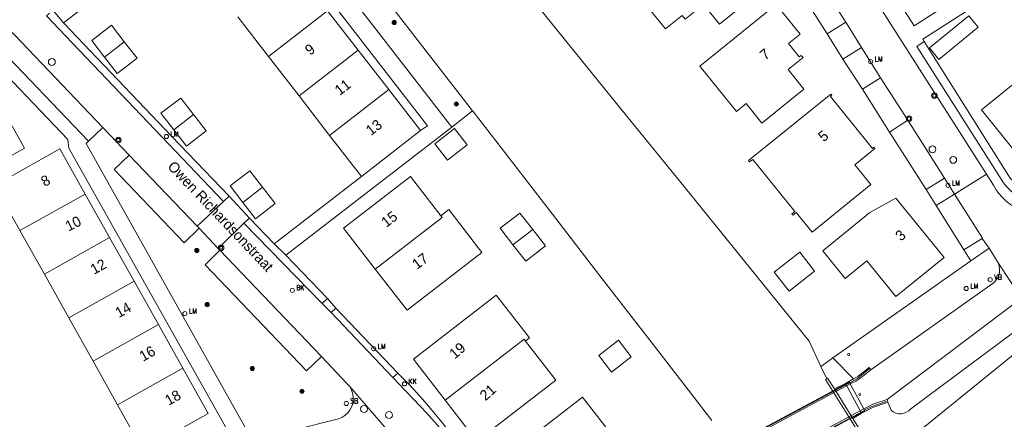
# Model space of a CAD drawing. Header units: metres. Extents: x 138165 to 154469, y 480134 to 494189.
# Tile 229 of 256: x 147852 to 147970, y 485351 to 485400. Entities that reach past the tile are written whole.
import ezdxf

# ---------------------------------------------------------------- set-up
doc = ezdxf.new("R2010")
doc.units = ezdxf.units.M
doc.header["$LTSCALE"] = 0.001
doc.header["$MEASUREMENT"] = 0
for name, color, linetype, lineweight in [('Level 5', 7, 'Continuous', 0), ('TOP-L-topo objecten punt', 7, 'Continuous', 0), ('TOP-L-topo objecten vlak', 7, 'Continuous', 0), ('TOP-T-topo huisnummering naamgeving', 7, 'Continuous', 0), ('TOP_L_ballustrade', 7, 'Continuous', 0)]:
    doc.layers.add(name, color=color, linetype=linetype, lineweight=lineweight)
doc.styles.add('Style-INTL_ISO', font='INTL_ISO.shx')
doc.styles.add('Style-STANDARD', font='STANDARD.shx')

# ---------------------------------------------------------------- blocks, each defined once
blk = doc.blocks.new('24')
at = {"layer": 'TOP-L-topo objecten punt', "color": 7, "linetype": 'Continuous', "lineweight": 0}
for radius in [0.025, 0.0182, 0.0115, 0.005]:
    blk.add_circle((0, 0), radius, dxfattribs=at)
blk = doc.blocks.new('*U13')
at = {"layer": 'Level 5', "color": 7, "linetype": 'Continuous', "lineweight": 0}
blk.add_circle((0, 0), 0.0415, dxfattribs=at)
blk = doc.blocks.new('150')
at = {"layer": 'Level 5', "color": 7, "linetype": 'Continuous', "lineweight": 0}
blk.add_blockref('*U13', (0, 0), dxfattribs=at)
blk = doc.blocks.new('39')
at = {"layer": 'TOP-L-topo objecten punt', "color": 7, "linetype": 'Continuous', "lineweight": 0}
for p, q in [((0.0175, 0.0175), (-0.0175, 0.0175)), ((-0.0175, 0.0175), (-0.0175, -0.0175)), ((0.0175, 0.0175), (0.0175, -0.0175)), ((0.0175, -0.0175), (-0.0175, -0.0175))]:
    blk.add_line(p, q, dxfattribs=at)
blk.add_circle((0, 0), 0.0332, dxfattribs=at)
blk = doc.blocks.new('72')
at = {"layer": 'TOP-L-topo objecten punt', "color": 7, "linetype": 'Continuous', "lineweight": 0}
blk.add_circle((0, 0), 0.025, dxfattribs=at)
at = {"layer": 'TOP-L-topo objecten punt', "color": 7, "linetype": 'Continuous', "lineweight": 0, "style": 'Style-STANDARD'}
blk.add_text('BK', height=0.06, dxfattribs=at).set_placement((0.0483, 0))
blk = doc.blocks.new('16')
at = {"layer": 'TOP-L-topo objecten punt', "color": 7, "linetype": 'Continuous', "lineweight": 0}
blk.add_circle((0, 0), 0.025, dxfattribs=at)
at = {"layer": 'TOP-L-topo objecten punt', "color": 7, "linetype": 'Continuous', "lineweight": 0, "style": 'Style-STANDARD'}
blk.add_text('LM', height=0.06, dxfattribs=at).set_placement((0.0483, 0))
blk = doc.blocks.new('10')
at = {"layer": 'TOP-L-topo objecten punt', "linetype": 'Continuous', "lineweight": 0}
blk.add_circle((0, 0), 0.0125, dxfattribs=at)
blk = doc.blocks.new('119')
at = {"layer": 'TOP-L-topo objecten punt', "color": 7, "linetype": 'Continuous', "lineweight": 0}
blk.add_circle((0, 0), 0.025, dxfattribs=at)
at = {"layer": 'TOP-L-topo objecten punt', "color": 7, "linetype": 'Continuous', "lineweight": 0, "style": 'Style-STANDARD'}
blk.add_text('KK', height=0.06, dxfattribs=at).set_placement((0.0483, 0))
blk = doc.blocks.new('175')
at = {"layer": 'TOP-L-topo objecten punt', "color": 7, "linetype": 'Continuous', "lineweight": 0}
blk.add_circle((0, 0), 0.025, dxfattribs=at)
at = {"layer": 'TOP-L-topo objecten punt', "color": 7, "linetype": 'Continuous', "lineweight": 0, "style": 'Style-STANDARD'}
blk.add_text('SB', height=0.06, dxfattribs=at).set_placement((0.0483, 0))
blk = doc.blocks.new('14')
at = {"layer": 'TOP-L-topo objecten punt', "color": 7, "linetype": 'Continuous', "lineweight": 0}
blk.add_circle((0, 0), 0.025, dxfattribs=at)
at = {"layer": 'TOP-L-topo objecten punt', "color": 7, "linetype": 'Continuous', "lineweight": 0, "style": 'Style-STANDARD'}
blk.add_text('VB', height=0.06, dxfattribs=at).set_placement((0.0483, 0))

msp = doc.modelspace()

# ---------------------------------------------------------------- linework, layer by layer
at = {"layer": 'TOP-L-topo objecten vlak', "flags": 128}
for points in [[(147947.86, 485357.84), (147946.48, 485360.88), (147940.21, 485368.62), (147931.4, 485379.51), (147923.84, 485388.83), (147913.45, 485401.64), (147907.66, 485408.79), (147901.8, 485416.01), (147895.95, 485423.22), (147890.09, 485430.46), (147880.22, 485442.62)], [(147967.78, 485380.99), (147948.71, 485410.9), (147944.07, 485417), (147938.86, 485422.63), (147933.14, 485427.73), (147923.17, 485436.15), (147922.22, 485437.11), (147921.33, 485438.13), (147920.51, 485439.2), (147918.93, 485441.61)], [(147877.42, 485415.06), (147878.21, 485415.69), (147900.59, 485386.78), (147899.74, 485386.21)], [(147960.31, 485396.92), (147960.13, 485397.21), (147977.73, 485408.5), (147984.99, 485411.32), (147988.2, 485412.87), (147987.24, 485415.32)], [(147923.26, 485405.73), (147925.28, 485407.37), (147928.68, 485403.17), (147926.66, 485401.53), (147929.18, 485398.43), (147931.2, 485400.07), (147931.57, 485399.6), (147933.78, 485401.39), (147935.7, 485399.02), (147939.54, 485402.13), (147937.62, 485404.5), (147940.12, 485406.53), (147935.08, 485412.74), (147931.2, 485409.59), (147928.05, 485413.48), (147921.37, 485408.06), (147923.26, 485405.73)], [(147977.48, 485410.63), (147959.1, 485398.82), (147956.86, 485402.32)], [(147856.84, 485399.15), (147868.43, 485408.11), (147870.31, 485409.56)], [(147893.35, 485404.93), (147893.64, 485404.55), (147900.99, 485395.06), (147905.98, 485388.6)], [(147947.57, 485404.37), (147950.86, 485399.24)], [(147903.49, 485386.64), (147891.05, 485402.74)], [(147945.4, 485402.98), (147948.65, 485397.84)], [(147942.49, 485401.37), (147933.33, 485393.94), (147937.73, 485388.51), (147938.9, 485389.45), (147940.79, 485387.12), (147945.84, 485391.21), (147943.95, 485393.54), (147945.73, 485394.99), (147945.51, 485395.26), (147945.28, 485395.08), (147943.99, 485396.67), (147945.39, 485397.8), (147942.49, 485401.37)], [(147967.78, 485380.99), (147968.62, 485379.64), (147968.92, 485379.13), (147969.27, 485378.65), (147969.66, 485378.2), (147970.08, 485377.79), (147970.54, 485377.41), (147971.03, 485377.08), (147971.55, 485376.78), (147972.08, 485376.54), (147972.64, 485376.34), (147973.22, 485376.18), (147973.8, 485376.08), (147974.39, 485376.03), (147974.99, 485376.03), (147975.58, 485376.08), (147976.16, 485376.18), (147976.74, 485376.34), (147977.3, 485376.54), (147977.83, 485376.78), (147978.35, 485377.08), (147978.84, 485377.41), (148009.57, 485402.32)], [(147855.15, 485400.33), (147854.79, 485400.01), (147857.9, 485396.71), (147876.05, 485377.69)], [(147855.59, 485400.67), (147856.84, 485399.15)], [(147888.58, 485400.63), (147881.47, 485395.13)], [(147892.25, 485395.89), (147888.58, 485400.63)], [(147876.72, 485378.31), (147869.86, 485385.49), (147856.84, 485399.15)], [(147877.8, 485399.88), (147881.47, 485395.13)], [(147948.65, 485397.84), (147950.86, 485399.24)], [(147950.86, 485399.24), (147952.75, 485396.19)], [(147965.82, 485399.83), (147965.66, 485400.03), (147960.92, 485396.16), (147962.05, 485394.78), (147966.79, 485398.65), (147965.82, 485399.83)], [(147859.81, 485384.93), (147848.37, 485396.89), (147850.14, 485398.56)], [(147850.14, 485398.56), (147861.54, 485386.6)], [(147864.13, 485396.9), (147862.6, 485398.87), (147860.23, 485397.04), (147861.76, 485395.06)], [(147948.65, 485397.84), (147950.52, 485394.8)], [(147864.13, 485396.9), (147861.76, 485395.06)], [(147861.76, 485395.06), (147863.29, 485393.08), (147865.66, 485394.92), (147864.13, 485396.9)], [(147960.31, 485396.92), (147959.41, 485396.32), (147969.84, 485379.91), (147970.13, 485379.54), (147970.45, 485379.19), (147970.8, 485378.87), (147971.18, 485378.59), (147971.58, 485378.34), (147971.99, 485378.12), (147972.43, 485377.94), (147972.88, 485377.79), (147973.34, 485377.69), (147973.81, 485377.63), (147974.28, 485377.61), (147974.76, 485377.63), (147975.22, 485377.69), (147975.69, 485377.79), (147976.14, 485377.93), (147976.57, 485378.11), (147976.99, 485378.33), (147977.39, 485378.58), (147977.77, 485378.86), (147980.3, 485380.98), (147979.77, 485381.74)], [(147979.77, 485381.74), (147976.71, 485379.42), (147976.34, 485379.24), (147975.95, 485379.08), (147975.55, 485378.96), (147975.14, 485378.88), (147974.73, 485378.83), (147974.31, 485378.81), (147973.89, 485378.84), (147973.48, 485378.89), (147973.07, 485378.98), (147972.67, 485379.11), (147972.29, 485379.27), (147971.91, 485379.46), (147971.56, 485379.68), (147971.23, 485379.93), (147970.92, 485380.21), (147970.63, 485380.51), (147960.31, 485396.92)], [(147846.6, 485396.38), (147857.33, 485385.16), (147857.46, 485384.09), (147877.53, 485348.4)], [(147885.14, 485390.39), (147892.25, 485395.89)], [(147895.92, 485391.14), (147892.25, 485395.89)], [(147952.75, 485396.19), (147950.52, 485394.8)], [(147955.06, 485392.56), (147952.75, 485396.19)], [(147881.47, 485395.13), (147885.14, 485390.39)], [(147950.52, 485394.8), (147952.88, 485391.19)], [(147952.88, 485391.19), (147955.06, 485392.56)], [(147955.06, 485392.56), (147958.34, 485387.45)], [(147955.93, 485353.54), (147956.32, 485352.58), (147956.58, 485352.38), (147956.88, 485352.24), (147957.2, 485352.16), (147957.53, 485352.15), (147957.85, 485352.21), (147958.16, 485352.33), (147958.43, 485352.52), (147958.67, 485352.75), (147980.01, 485368.64), (148004.37, 485388.77), (148009.6, 485392.53), (148009.96, 485390.83)], [(147967.2, 485388.69), (147974.26, 485379.9), (147979.33, 485384.02), (147975.66, 485388.55), (147977.13, 485389.75), (147974.42, 485393.04), (147972.97, 485391.87), (147972.19, 485392.77), (147967.2, 485388.69)], [(147895.92, 485391.14), (147888.81, 485385.64)], [(147899.74, 485386.21), (147895.92, 485391.14)], [(147952.88, 485391.19), (147956.12, 485386.04)], [(148009.96, 485390.83), (147957.21, 485348.06), (147956.92, 485347.84)], [(147872.44, 485388.15), (147870.91, 485390.13), (147868.54, 485388.29), (147870.07, 485386.32)], [(147885.14, 485390.39), (147888.81, 485385.64)], [(147949.02, 485390.33), (147949.19, 485390.46), (147949.07, 485390.61), (147939.19, 485382.6), (147939.31, 485382.45), (147939.68, 485382.75), (147944.75, 485376.5), (147944.38, 485376.2), (147944.5, 485376.05), (147944.91, 485376.38), (147946.84, 485374), (147953.88, 485379.71), (147951.95, 485382.09), (147954.38, 485384.06), (147954.26, 485384.21), (147954.09, 485384.07), (147949.02, 485390.33)], [(147840.26, 485384.22), (147843.17, 485379.04), (147852.15, 485384.08), (147849.24, 485389.26)], [(147905.98, 485388.6), (147903.49, 485386.64)], [(147905.98, 485388.6), (147906.06, 485388.49), (147915.61, 485376.15), (147921.6, 485368.4), (147927.6, 485360.65), (147933.34, 485353.23), (147933.7, 485352.76), (147934.76, 485351.36)], [(147872.44, 485388.15), (147870.07, 485386.32)], [(147870.07, 485386.32), (147871.6, 485384.34), (147873.97, 485386.17), (147872.44, 485388.15)], [(147956.12, 485386.04), (147958.34, 485387.45)], [(147958.34, 485387.45), (147962.73, 485380.5)], [(147859.81, 485384.93), (147861.54, 485386.6)], [(147861.54, 485386.6), (147864.73, 485383.26)], [(147883.57, 485371.23), (147903.49, 485386.64)], [(147899.74, 485386.21), (147892.63, 485380.71)], [(147905.37, 485384.48), (147903.84, 485386.46), (147901.47, 485384.62), (147903, 485382.65), (147905.37, 485384.48)], [(147956.12, 485386.04), (147960.52, 485379.12)], [(147879.54, 485348.93), (147859.53, 485384.64), (147859.81, 485384.93)], [(147888.81, 485385.64), (147892.63, 485380.71)], [(147859.43, 485378.58), (147856.38, 485384.02), (147848.54, 485379.62), (147851.59, 485374.18)], [(147864.73, 485383.26), (147862.92, 485381.54), (147871.35, 485372.72), (147873.12, 485374.46)], [(147864.73, 485383.26), (147872.89, 485374.7)], [(147880.75, 485379.41), (147879.23, 485381.39), (147876.85, 485379.55), (147878.38, 485377.57)], [(147892.63, 485380.71), (147882.16, 485372.6)], [(147902.19, 485375.98), (147898.55, 485380.7), (147890.48, 485374.47), (147894.3, 485369.53)], [(147962.73, 485380.5), (147960.52, 485379.12)], [(147963.95, 485378.58), (147962.73, 485380.5)], [(147963.95, 485378.58), (147967.78, 485380.99)], [(147880.75, 485379.41), (147878.38, 485377.57)], [(147878.38, 485377.57), (147879.91, 485375.6), (147882.28, 485377.43), (147880.75, 485379.41)], [(147960.52, 485379.12), (147961.74, 485377.2)], [(147851.59, 485374.18), (147859.43, 485378.58)], [(147862.36, 485373.34), (147859.43, 485378.58)], [(147872.89, 485374.7), (147876.05, 485377.69)], [(147876.05, 485377.69), (147876.72, 485378.31)], [(147879.18, 485375.68), (147876.72, 485378.31)], [(147953.41, 485370.53), (147956.87, 485366.26), (147962.68, 485370.95), (147956.87, 485378.1), (147953.76, 485376.36), (147948.11, 485371.75), (147950.81, 485368.43), (147953.41, 485370.53)], [(147961.74, 485377.2), (147963.95, 485378.58)], [(147963.95, 485378.58), (147967.31, 485373.26), (147967.28, 485373.24)], [(147894.3, 485369.53), (147898.12, 485364.6), (147907.13, 485371.57), (147903.14, 485376.72), (147902.19, 485375.98)], [(147961.74, 485377.2), (147965.07, 485371.88)], [(147879.18, 485375.68), (147878.52, 485375.07)], [(147882.16, 485372.6), (147879.18, 485375.68)], [(147902.19, 485375.98), (147902.36, 485375.77), (147894.3, 485369.53)], [(147913.23, 485374.32), (147911.7, 485376.29), (147909.33, 485374.46), (147910.86, 485372.48)], [(147851.59, 485374.18), (147854.52, 485368.95)], [(147873.12, 485374.46), (147872.89, 485374.7)], [(147873.12, 485374.46), (147875.43, 485372.02)], [(147878.52, 485375.07), (147875.43, 485372.02)], [(147878.52, 485375.07), (147887.94, 485365.42)], [(147913.23, 485374.32), (147910.86, 485372.48)], [(147910.86, 485372.48), (147912.39, 485370.5), (147914.76, 485372.34), (147913.23, 485374.32)], [(147854.52, 485368.95), (147862.36, 485373.34)], [(147865.3, 485368.11), (147862.36, 485373.34)], [(147967.28, 485373.24), (147965.07, 485371.88)], [(147968.09, 485372.06), (147967.28, 485373.24)], [(147875.63, 485371.83), (147873.84, 485370.08), (147886.04, 485357.33), (147887.83, 485359.04)], [(147875.43, 485372.02), (147875.63, 485371.83)], [(147875.63, 485371.83), (147887.83, 485359.04)], [(147883.57, 485371.23), (147882.16, 485372.6)], [(147965.07, 485371.88), (147965.89, 485370.53)], [(147965.89, 485370.53), (147968.09, 485372.06)], [(147968.09, 485372.06), (147969.19, 485370.3)], [(147888.55, 485366.01), (147883.57, 485371.23)], [(147945.01, 485371.35), (147942.27, 485369.2), (147944.05, 485366.92), (147947.12, 485369.32), (147945.33, 485371.6), (147945.01, 485371.35)], [(147949.31, 485358.87), (147965.89, 485370.53)], [(147969.19, 485370.3), (147969.31, 485369.94), (147969.36, 485369.55), (147969.34, 485369.17), (147969.25, 485368.8), (147969.09, 485368.45), (147968.86, 485368.13), (147968.58, 485367.87), (147953.89, 485357.45)], [(147969.19, 485370.3), (147971.98, 485366.04)], [(147854.52, 485368.95), (147857.46, 485363.71)], [(147857.46, 485363.71), (147865.3, 485368.11)], [(147868.23, 485362.88), (147865.3, 485368.11)], [(147887.94, 485365.42), (147888.55, 485366.01)], [(147888.55, 485366.01), (147889.57, 485364.86)], [(147912.36, 485360.9), (147912.83, 485361.27), (147908.85, 485366.42), (147898.89, 485358.72), (147902.7, 485353.78)], [(147955.83, 485353.87), (147971.98, 485366.04)], [(147889.02, 485364.32), (147887.94, 485365.42)], [(147889.57, 485364.86), (147889.02, 485364.32)], [(147897.01, 485357.04), (147889.57, 485364.86)], [(147857.46, 485363.71), (147860.39, 485358.48)], [(147896.43, 485356.52), (147889.02, 485364.32)], [(147868.23, 485362.88), (147860.39, 485358.48)], [(147871.17, 485357.64), (147868.23, 485362.88)], [(147912.36, 485360.9), (147912.19, 485361.12), (147902.7, 485353.78)], [(147902.7, 485353.78), (147906.52, 485348.85), (147916.02, 485356.19), (147912.36, 485360.9)], [(147925.07, 485359.01), (147923.54, 485360.99), (147921.17, 485359.15), (147922.7, 485357.17), (147925.07, 485359.01)], [(147887.83, 485359.04), (147890.89, 485355.81), (147891.19, 485355.47)], [(147947.86, 485357.84), (147948.54, 485358.33), (147949.31, 485358.87)], [(147951.8, 485356.34), (147949.31, 485358.87)], [(147860.39, 485358.48), (147863.33, 485353.24)], [(147863.33, 485353.24), (147866.38, 485347.8), (147874.22, 485352.2), (147871.17, 485357.64)], [(147863.33, 485353.24), (147871.17, 485357.64)], [(147948.6, 485356.37), (147947.86, 485357.84)], [(147953.89, 485357.45), (147953.68, 485357.74), (147952.36, 485356.68), (147951.8, 485356.34)], [(147896.43, 485356.52), (147897.01, 485357.04)], [(147904.28, 485347.26), (147903.03, 485349.2), (147901.77, 485350.78), (147900.46, 485352.27), (147896.43, 485356.52)], [(147897.01, 485357.04), (147898.4, 485355.64), (147899.33, 485354.64), (147900.25, 485353.61), (147901.14, 485352.57), (147902.46, 485350.95), (147903.74, 485349.29), (147904.93, 485347.67)], [(147949.51, 485355.14), (147948.69, 485356.43), (147948.6, 485356.37)], [(147953.89, 485357.45), (147952.67, 485356.48), (147952.06, 485356.08), (147951.38, 485355.74), (147953.02, 485352.75), (147953.74, 485353.13), (147954.05, 485353.28), (147954.37, 485353.4), (147955.83, 485353.87)], [(147891.19, 485355.47), (147891.41, 485355.09), (147891.57, 485354.68), (147891.65, 485354.25), (147891.66, 485353.82), (147891.59, 485353.38), (147891.46, 485352.97), (147891.25, 485352.58), (147890.98, 485352.24), (147890.65, 485351.95), (147890.28, 485351.72), (147889.88, 485351.56), (147879.54, 485348.93)], [(147897.99, 485347.6), (147891.19, 485355.47)], [(147951.38, 485355.74), (147951.27, 485355.94), (147937.33, 485348.48), (147937.44, 485348.27)], [(147951.38, 485355.74), (147937.44, 485348.27)], [(147948.6, 485356.37), (147948.41, 485356.26), (147952.44, 485349.86), (147956.92, 485347.84)], [(147950.84, 485355.8), (147949.51, 485355.14)], [(147951.8, 485356.34), (147950.84, 485355.8)], [(147952.76, 485352.24), (147950.84, 485355.8)], [(147953.02, 485352.75), (147951.38, 485355.74)], [(147913.88, 485350.04), (147915.72, 485347.67), (147910.5, 485343.63), (147915.03, 485337.78), (147923.73, 485344.51), (147921.13, 485347.87), (147922.99, 485349.31), (147919.22, 485354.17), (147913.88, 485350.04)], [(147951.7, 485351.57), (147949.51, 485355.14)], [(147952.76, 485352.24), (147953.95, 485352.84), (147954.31, 485353), (147954.67, 485353.11), (147955.93, 485353.54)], [(147955.93, 485353.54), (147955.83, 485353.87)], [(147939.04, 485345.22), (147939.15, 485345.02), (147953.14, 485352.53), (147953.02, 485352.75)], [(147939.04, 485345.22), (147953.02, 485352.75)], [(147951.7, 485351.57), (147952.76, 485352.24)], [(147956.92, 485347.84), (147957.06, 485348.15), (147952.63, 485350.09), (147951.7, 485351.57)]]:
    msp.add_lwpolyline(points, dxfattribs=at)
at = {"layer": 'TOP_L_ballustrade', "flags": 128}
for points in [[(147953.69, 485357.55), (147952.29, 485356.38), (147951.35, 485355.88)], [(147951.25, 485355.84), (147937.39, 485348.43)], [(147953.13, 485352.58), (147953.99, 485353.04), (147955.72, 485353.63)], [(147939.17, 485345.14), (147953.03, 485352.53)]]:
    msp.add_lwpolyline(points, dxfattribs=at)

# ---------------------------------------------------------------- block references
at = {"layer": 'TOP-L-topo objecten punt', "xscale": 10, "yscale": 10, "zscale": 10}
for name, p in [('24', (147896.58, 485399.21)), ('150', (147855.42, 485394.47)), ('16', (147953.86, 485394.51)), ('39', (147961.52, 485390.42)), ('24', (147904.05, 485389.41)), ('39', (147958.48, 485387.65)), ('16', (147869.2, 485385.5)), ('39', (147863.42, 485385.07)), ('150', (147961.29, 485383.97)), ('150', (147963.78, 485382.69)), ('16', (147963.16, 485379.62)), ('24', (147872.85, 485371.8)), ('39', (147875.78, 485372.11)), ('14', (147968.23, 485368.29)), ('72', (147884.33, 485367.01)), ('16', (147965.35, 485367.22)), ('16', (147871.42, 485364.2)), ('24', (147874.1, 485365.29)), ('16', (147894.11, 485359.98)), ('10', (147951.21, 485359.29)), ('24', (147879.52, 485357.61)), ('119', (147897.82, 485355.75)), ('24', (147885.49, 485354.85)), ('175', (147890.82, 485353.4)), ('10', (147952.56, 485354.48)), ('150', (147892.96, 485352.73)), ('150', (147895.96, 485352))]:
    msp.add_blockref(name, p, dxfattribs=at)

# ---------------------------------------------------------------- texts
at = {"layer": 'TOP-T-topo huisnummering naamgeving', "style": 'Style-INTL_ISO'}
for s, rotation, p in [('9', 37.7, (147886.46, 485395.2)), ('7', 38.7, (147941.17, 485394.61)), ('11', 37.7, (147890.03, 485390.37)), ('13', 37.7, (147893.78, 485385.54)), ('5', 40.1, (147948.21, 485384.79)), ('Owen Richardsonstraat', 313.5, (147869.25, 485381.81)), ('8', 29.3, (147854.56, 485379.42)), ('15', 37.6, (147895.63, 485374.5)), ('10', 26.6, (147857.43, 485374.06)), ('3', 41.2, (147957.5, 485372.85)), ('12', 29.3, (147860.5, 485368.86)), ('17', 36.8, (147899.32, 485369.46)), ('14', 29.3, (147863.48, 485363.65)), ('16', 29.3, (147866.39, 485358.4)), ('19', 40.8, (147903.87, 485358.68)), ('21', 41.6, (147907.55, 485353.65)), ('18', 29.3, (147869.46, 485353.11))]:
    msp.add_text(s, height=1.25, rotation=rotation, dxfattribs=at).set_placement(p)

doc.saveas('drawing.dxf')
